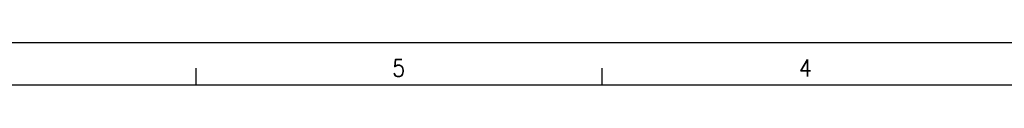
# Model space of a CAD drawing. Header units: inches. Extents: x -381 to 25622, y -418 to 176.
# Tile 11 of 47: x 193.38 to 309.62, y 170.62 to 175.62. Entities that reach past the tile are written whole.
import ezdxf

# ---------------------------------------------------------------- set-up
doc = ezdxf.new("R2010")
doc.units = ezdxf.units.IN
doc.layers.add('1', color=7, linetype='Continuous')
doc.styles.add('CONVERTER_12', font='txt.shx', dxfattribs={"width": 0.9})

# ---------------------------------------------------------------- blocks, each defined once
blk = doc.blocks.new('Marco_a1', base_point=(38.86876955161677, -121.3796663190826))
at = {"layer": '1', "color": 2, "linetype": 'Continuous'}
for p, q in [((458.8687695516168, 175.6203336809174), (-381.1312304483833, 175.6203336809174)), ((214.1628872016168, 172.6203336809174), (214.1628872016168, 170.6203336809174)), ((262.104063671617, 172.6203336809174), (262.104063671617, 170.6203336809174))]:
    blk.add_line(p, q, dxfattribs=at)
at = {"layer": '1', "color": 7, "linetype": 'Continuous'}
blk.add_line((453.8687695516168, 170.6203336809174), (-361.1312304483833, 170.6203336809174), dxfattribs=at)
at = {"layer": '1', "color": 2, "char_height": 2, "attachment_point": 4, "line_spacing_factor": 1.20048019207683, "style": 'CONVERTER_12'}
for s, insert in [('5', (237.3529070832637, 172.6451371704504)), ('4', (285.3640039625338, 172.6451371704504))]:
    blk.add_mtext(s, dxfattribs=dict(at, insert=insert))
blk = doc.blocks.new('Top', base_point=(38.86876955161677, -121.3796663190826))
blk.add_blockref('Marco_a1', (38.86876955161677, -121.3796663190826))
blk = doc.blocks.new('_dummy_frame', base_point=(-381.1312304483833, -418.3796663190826))
blk.add_blockref('Top', (38.86876955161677, -121.3796663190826))

msp = doc.modelspace()

# ---------------------------------------------------------------- block references
at = {"layer": '1'}
msp.add_blockref('_dummy_frame', (-381.1312304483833, -418.3796663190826), dxfattribs=at)

doc.saveas('drawing.dxf')
